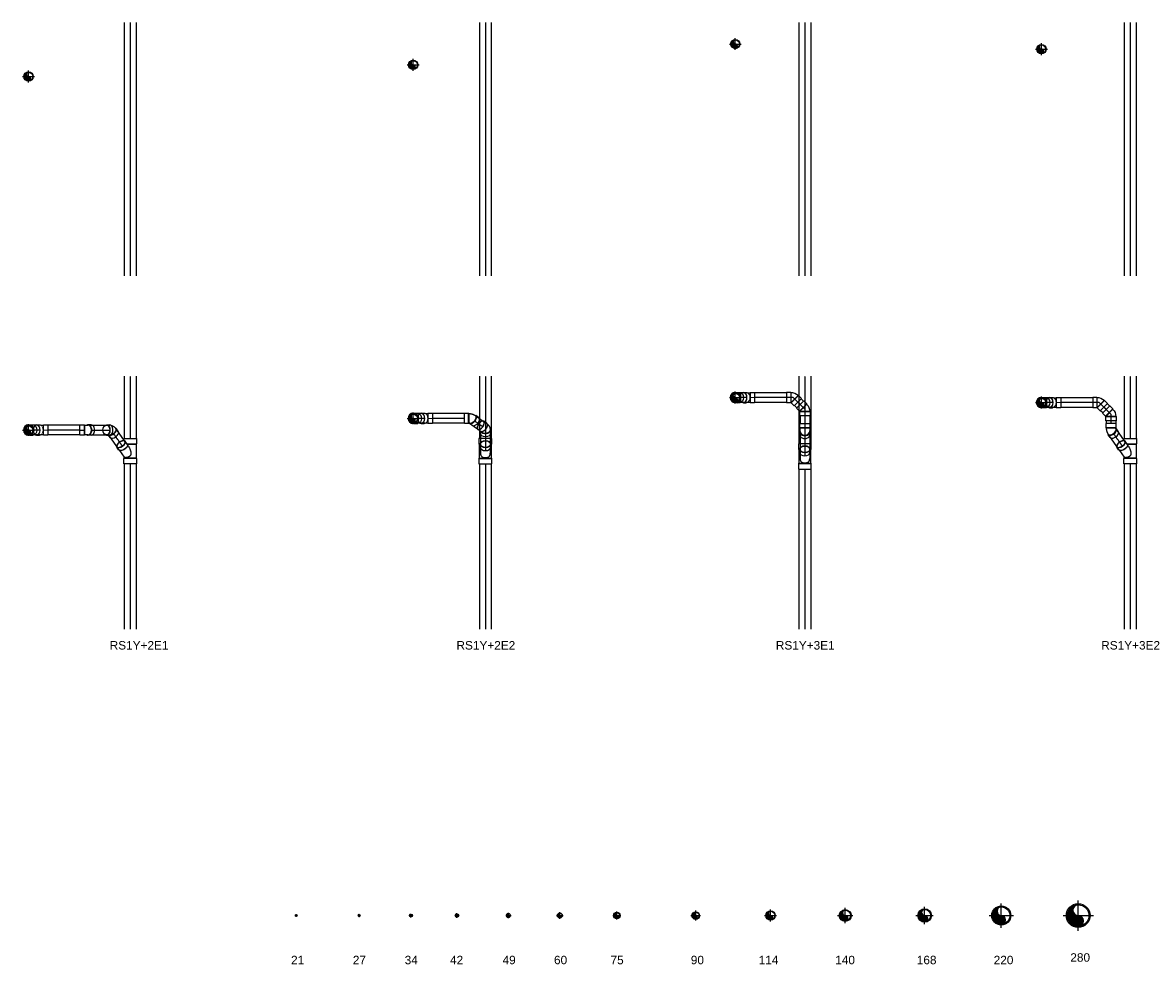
# Model space of a CAD drawing. Header units: millimetres. Extents: x -11507 to 13949, y -17121 to 9143.
# Tile 2 of 4: x 554 to 13920, y -17121 to -5986. Entities that reach past the tile are written whole.
import ezdxf

# ---------------------------------------------------------------- set-up
doc = ezdxf.new("R2010")
doc.units = ezdxf.units.MM
doc.linetypes.add('CENTER2', pattern=[1.125, 0.75, -0.125, 0.125, -0.125])
doc.layers.add('Layer1', color=6, linetype='Continuous')
doc.styles.get("Standard").update_dxf_attribs({"font": 'arial.ttf'})

# ---------------------------------------------------------------- blocks, each defined once
blk = doc.blocks.new('D21')
h = blk.add_hatch()
h.set_pattern_fill('ANSI31', color=256, scale=0.3)
edge = h.paths.add_edge_path()
edge.add_arc((0, 4.65), 4.65, 90, 270)
edge.add_arc((0, -4.65), 4.65, 270, 450)
edge.add_arc((0, 0), 9.3, 90, 270)
for p, q in [((-13.44, 0), (13.44, 0)), ((0, -13.44), (0, 13.44))]:
    blk.add_line(p, q)
for radius in [10.5, 9.3]:
    blk.add_circle((0, 0), radius)
for centre, start, end in [((0, 4.65), 90, 270), ((0, -4.65), 270, 90)]:
    blk.add_arc(centre, 4.65, start, end)
blk = doc.blocks.new('D27')
h = blk.add_hatch()
h.set_pattern_fill('ANSI31', color=256, scale=0.3)
edge = h.paths.add_edge_path()
edge.add_arc((0, 6.1), 6.1, 90, 270)
edge.add_arc((0, -6.1), 6.1, 270, 450)
edge.add_arc((0, 0), 12.2, 90, 270)
for p, q in [((-17.28, 0), (17.28, 0)), ((0, -17.28), (0, 17.28))]:
    blk.add_line(p, q)
for radius in [13.5, 12.2]:
    blk.add_circle((0, 0), radius)
for centre, start, end in [((0, 6.1), 90, 270), ((0, -6.1), 270, 90)]:
    blk.add_arc(centre, 6.1, start, end)
blk = doc.blocks.new('D34')
h = blk.add_hatch()
h.set_pattern_fill('ANSI31', color=256, scale=0.34)
edge = h.paths.add_edge_path()
edge.add_arc((0, 7.65), 7.65, 90, 270)
edge.add_arc((0, -7.65), 7.65, 270, 450)
edge.add_arc((0, 0), 15.3, 90, 270)
for p, q in [((-21.76, 0), (21.76, 0)), ((0, -21.76), (0, 21.76))]:
    blk.add_line(p, q)
for radius in [17, 15.3]:
    blk.add_circle((0, 0), radius)
for centre, start, end in [((0, 7.65), 90, 270), ((0, -7.65), 270, 90)]:
    blk.add_arc(centre, 7.65, start, end)
blk = doc.blocks.new('D42')
h = blk.add_hatch()
h.set_pattern_fill('ANSI31', color=256, scale=0.42)
edge = h.paths.add_edge_path()
edge.add_arc((0, 9.5), 9.5, 90, 270)
edge.add_arc((0, -9.5), 9.5, 270, 450)
edge.add_arc((0, 0), 19, 90, 270)
for p, q in [((-26.88, 0), (26.88, 0)), ((0, -26.88), (0, 26.88))]:
    blk.add_line(p, q)
for radius in [21, 19]:
    blk.add_circle((0, 0), radius)
for centre, start, end in [((0, 9.5), 90, 270), ((0, -9.5), 270, 90)]:
    blk.add_arc(centre, 9.5, start, end)
blk = doc.blocks.new('D49')
h = blk.add_hatch()
h.set_pattern_fill('ANSI31', color=256, scale=0.48)
edge = h.paths.add_edge_path()
edge.add_arc((0, 10.85), 10.85, 90, 270)
edge.add_arc((0, -10.85), 10.85, 270, 450)
edge.add_arc((0, 0), 21.7, 90, 270)
for p, q in [((-30.72, 0), (30.72, 0)), ((0, -30.72), (0, 30.72))]:
    blk.add_line(p, q)
for radius in [24, 21.7]:
    blk.add_circle((0, 0), radius)
for centre, start, end in [((0, 10.85), 90, 270), ((0, -10.85), 270, 90)]:
    blk.add_arc(centre, 10.85, start, end)
blk = doc.blocks.new('D60')
h = blk.add_hatch()
h.set_pattern_fill('ANSI31', color=256, scale=0.6)
edge = h.paths.add_edge_path()
edge.add_arc((0, 13.55), 13.55, 90, 270)
edge.add_arc((0, -13.55), 13.55, 270, 450)
edge.add_arc((0, 0), 27.1, 90, 270)
for p, q in [((-38.4, 0), (38.4, 0)), ((0, -38.4), (0, 38.4))]:
    blk.add_line(p, q)
for radius in [30, 27.1]:
    blk.add_circle((0, 0), radius)
for centre, start, end in [((0, 13.55), 90, 270), ((0, -13.55), 270, 90)]:
    blk.add_arc(centre, 13.55, start, end)
blk = doc.blocks.new('D75')
h = blk.add_hatch()
h.set_pattern_fill('ANSI31', color=256, scale=0.75)
edge = h.paths.add_edge_path()
edge.add_arc((0, 16.95), 16.95, 90, 270)
edge.add_arc((0, -16.95), 16.95, 270, 450)
edge.add_arc((0, 0), 33.9, 90, 270)
for p, q in [((-48, 0), (48, 0)), ((0, -48), (0, 48))]:
    blk.add_line(p, q)
for radius in [37.5, 33.9]:
    blk.add_circle((0, 0), radius)
for centre, start, end in [((0, 16.95), 90, 270), ((0, -16.95), 270, 90)]:
    blk.add_arc(centre, 16.95, start, end)
blk = doc.blocks.new('D90')
h = blk.add_hatch()
h.set_pattern_fill('ANSI31', color=256, scale=0.9)
edge = h.paths.add_edge_path()
edge.add_arc((0, 20.35), 20.35, 90, 270)
edge.add_arc((0, -20.35), 20.35, 270, 450)
edge.add_arc((0, 0), 40.7, 90, 270)
for p, q in [((-57.6, 0), (57.6, 0)), ((0, -57.6), (0, 57.6))]:
    blk.add_line(p, q)
for radius in [45, 40.7]:
    blk.add_circle((0, 0), radius)
for centre, start, end in [((0, 20.35), 90, 270), ((0, -20.35), 270, 90)]:
    blk.add_arc(centre, 20.35, start, end)
blk = doc.blocks.new('D114')
h = blk.add_hatch()
h.set_pattern_fill('ANSI31', color=256, scale=1.1)
edge = h.paths.add_edge_path()
edge.add_arc((0, 24.85), 24.85, 90, 270)
edge.add_arc((0, -24.85), 24.85, 270, 450)
edge.add_arc((0, 0), 49.7, 90, 270)
for p, q in [((-70.4, 0), (70.4, 0)), ((0, -70.4), (0, 70.4))]:
    blk.add_line(p, q)
for radius in [55, 49.7]:
    blk.add_circle((0, 0), radius)
for centre, start, end in [((0, 24.85), 90, 270), ((0, -24.85), 270, 90)]:
    blk.add_arc(centre, 24.85, start, end)
blk = doc.blocks.new('D140')
h = blk.add_hatch()
h.set_pattern_fill('ANSI31', color=256, scale=1.4)
edge = h.paths.add_edge_path()
edge.add_arc((0, 31.65), 31.65, 90, 270)
edge.add_arc((0, -31.65), 31.65, 270, 450)
edge.add_arc((0, 0), 63.3, 90, 270)
for p, q in [((-89.6, 0), (89.6, 0)), ((0, -89.6), (0, 89.6))]:
    blk.add_line(p, q)
for radius in [70, 63.3]:
    blk.add_circle((0, 0), radius)
for centre, start, end in [((0, 31.65), 90, 270), ((0, -31.65), 270, 90)]:
    blk.add_arc(centre, 31.65, start, end)
blk = doc.blocks.new('168')
h = blk.add_hatch()
h.set_pattern_fill('ANSI31', color=256, scale=1.6)
edge = h.paths.add_edge_path()
edge.add_arc((0, 36.15), 36.15, 90, 270)
edge.add_arc((0, -36.15), 36.15, 270, 450)
edge.add_arc((0, 0), 72.3, 90, 270)
for p, q in [((-102.4, 0), (102.4, 0)), ((0, -102.4), (0, 102.4))]:
    blk.add_line(p, q)
for radius in [80, 72.3]:
    blk.add_circle((0, 0), radius)
for centre, start, end in [((0, 36.15), 90, 270), ((0, -36.15), 270, 90)]:
    blk.add_arc(centre, 36.15, start, end)
blk = doc.blocks.new('D220')
h = blk.add_hatch()
h.set_pattern_fill('ANSI31', color=256, scale=2.25)
edge = h.paths.add_edge_path()
edge.add_arc((0, 50.85), 50.85, 90, 270)
edge.add_arc((0, -50.85), 50.85, 270, 450)
edge.add_arc((0, 0), 101.7, 90, 270)
for p, q in [((0, -144), (0, 144)), ((-144, 0), (144, 0))]:
    blk.add_line(p, q)
for radius in [112.5, 101.7]:
    blk.add_circle((0, 0), radius)
for centre, start, end in [((0, 50.85), 90, 270), ((0, -50.85), 270, 90)]:
    blk.add_arc(centre, 50.85, start, end)
blk = doc.blocks.new('D280')
h = blk.add_hatch()
h.set_pattern_fill('ANSI31', color=256, scale=2.8)
edge = h.paths.add_edge_path()
edge.add_arc((0, 63.3), 63.3, 90, 270)
edge.add_arc((0, -63.3), 63.3, 270, 450)
edge.add_arc((0, 0), 126.6, 90, 270)
for p, q in [((0, -179.2), (0, 179.2)), ((-179.2, 0), (179.2, 0))]:
    blk.add_line(p, q)
for radius in [140, 126.6]:
    blk.add_circle((0, 0), radius)
for centre, start, end in [((0, 63.3), 90, 270), ((0, -63.3), 270, 90)]:
    blk.add_arc(centre, 63.3, start, end)
blk = doc.blocks.new('*U2')
at = {"color": 8}
for p, q in [((0, 0), (50, 0)), ((50, 60), (50, 0)), ((54, 57), (54, -57)), ((50, 0), (50, -61))]:
    blk.add_line(p, q, dxfattribs=at)
for p, q in [((133, 60), (98, 60)), ((133, -61), (98, -61))]:
    blk.add_line(p, q)
blk.add_lwpolyline([(95, -57), (83, -57), (54, -57), (50, -61), (0, -61), (0, 60), (50, 60), (54, 57), (83, 57), (95, 57)])
for centre, start_param, end_param in [((98, 0), 9.424778, 9.76659), ((133, 0), 0, 3.141593), ((98, 0), 5.941373, 6.283185)]:
    blk.add_ellipse(centre, major_axis=(0, -60.5), ratio=0.707107, start_param=start_param, end_param=end_param)
for centre, major_axis, start_param, end_param in [((95, 0), (0, 57), 3.141593, 6.283185), ((98, 0), (0, -60.5), 6.283185, 9.424778)]:
    blk.add_ellipse(centre, major_axis=major_axis, ratio=0.707107, start_param=start_param, end_param=end_param, dxfattribs=at)
blk = doc.blocks.new('*U4')
at = {"color": 8}
for p, q in [((-19, 76), (-19, -76)), ((-15, 72), (-15, -72)), ((148, -32), (148, 72)), ((151, -35), (151, 76)), ((139, -31), (128, -22))]:
    blk.add_line(p, q, dxfattribs=at)
for p, q in [((73, -124), (-4, -69)), ((72, -110), (72, -113)), ((80, -132), (115, -157)), ((126, -34), (129, -33)), ((149, -34), (185, -59))]:
    blk.add_line(p, q)
blk.add_lwpolyline([(193, -76), (216, -76), (216, 76), (151, 76), (148, 72), (-15, 72), (-19, 76), (-84, 76), (-84, -76), (-19, -76), (-15, -72), (0, -72)])
blk.add_ellipse((115, -83), major_axis=(-34.9, -49.4), ratio=0.5, start_param=3.141593, end_param=6.283185)
blk.add_ellipse((112, -81), major_axis=(-32.9, -46.5), ratio=0.5, start_param=3.757072, end_param=5.667706, dxfattribs=at)
at = {"color": 7}
blk.add_ellipse((150, -108), major_axis=(-34.9, -49.4), ratio=0.5, dxfattribs=at)
at = {"color": 8}
blk.add_open_spline([(128, -22), (126, -22), (125, -21), (121, -18), (118, -16), (112, -12), (108, -11), (102, -7), (98, -6), (91, -3), (88, -1), (80, 1), (77, 3), (70, 5), (66, 6), (59, 8), (55, 8), (50, 9), (48, 9), (44, 9), (42, 10), (39, 10), (37, 9), (33, 9), (31, 9), (27, 8), (25, 7), (21, 6), (19, 5), (16, 3), (14, 2), (11, -1), (9, -2), (7, -5), (5, -7), (3, -10), (2, -11), (0, -15), (-1, -16), (-3, -20), (-4, -21), (-5, -25), (-6, -26), (-7, -30), (-7, -31), (-8, -35), (-9, -37), (-9, -40), (-10, -41), (-10, -44), (-10, -46), (-11, -49), (-11, -50), (-11, -53), (-11, -54), (-10, -57), (-10, -58), (-10, -60), (-9, -61), (-9, -63), (-8, -64), (-7, -66), (-7, -66), (-6, -68), (-5, -68), (-4, -69), (-4, -69), (-4, -69)], degree=3, knots=[170.879661, 170.879661, 170.879661, 170.879661, 175.230051, 175.230051, 185.939904, 185.939904, 196.649757, 196.649757, 207.35961, 207.35961, 218.069463, 218.069463, 228.779316, 228.779316, 239.489169, 239.489169, 250.199022, 250.199022, 255.553948, 255.553948, 260.908875, 260.908875, 266.774579, 266.774579, 272.640284, 272.640284, 278.505988, 278.505988, 284.371693, 284.371693, 290.237397, 290.237397, 296.103101, 296.103101, 301.968806, 301.968806, 307.83451, 307.83451, 313.349686, 313.349686, 318.864862, 318.864862, 324.380038, 324.380038, 329.895214, 329.895214, 335.41039, 335.41039, 340.925565, 340.925565, 346.440741, 346.440741, 351.955917, 351.955917, 357.471093, 357.471093, 362.986269, 362.986269, 368.501445, 368.501445, 374.016621, 374.016621, 379.531797, 379.531797, 385.046973, 385.046973, 385.5407, 385.5407, 385.5407, 385.5407], dxfattribs=at)
blk.add_open_spline([(117, -155), (118, -155), (119, -156), (122, -157), (123, -157), (126, -157), (128, -157), (131, -156), (133, -156), (137, -154), (139, -153), (145, -150), (148, -148), (154, -143), (158, -140), (164, -133), (167, -130), (173, -122), (175, -118), (180, -110), (182, -106), (185, -98), (187, -94), (188, -87), (189, -83), (189, -77), (189, -75), (188, -70), (188, -68), (187, -66), (186, -64), (184, -62), (183, -62), (181, -60), (180, -60), (177, -59), (176, -59), (173, -59), (171, -59), (168, -60), (166, -61), (162, -62), (160, -63), (154, -66), (151, -69), (144, -74), (141, -77), (135, -84), (132, -87), (126, -95), (124, -99), (119, -107), (117, -111), (114, -119), (113, -123), (111, -131), (111, -135), (111, -140), (111, -143), (112, -147), (112, -148), (114, -151), (114, -152), (116, -154), (116, -154), (117, -155)], degree=3, knots=[0, 0, 0, 0, 0.159073, 0.159073, 0.318146, 0.318146, 0.477219, 0.477219, 0.636293, 0.636293, 0.795366, 0.795366, 1.035309, 1.035309, 1.275253, 1.275253, 1.515197, 1.515197, 1.75514, 1.75514, 1.995084, 1.995084, 2.235028, 2.235028, 2.474971, 2.474971, 2.668716, 2.668716, 2.862461, 2.862461, 3.019088, 3.019088, 3.175714, 3.175714, 3.33234, 3.33234, 3.488966, 3.488966, 3.645593, 3.645593, 3.802219, 3.802219, 3.958845, 3.958845, 4.200958, 4.200958, 4.443071, 4.443071, 4.685184, 4.685184, 4.927296, 4.927296, 5.169409, 5.169409, 5.411522, 5.411522, 5.653635, 5.653635, 5.842564, 5.842564, 6.031494, 6.031494, 6.187435, 6.187435, 6.283185, 6.283185, 6.283185, 6.283185])
blk = doc.blocks.new('*U6')
for p, q in [((-88, 20), (-63, -15)), ((10, 90), (31, 60)), ((55, 60), (31, 60)), ((55, -61), (20, -61))]:
    blk.add_line(p, q)
at = {"color": 8}
blk.add_line((31, 60), (20, 60), dxfattribs=at)
for centre, major_axis, ratio, start_param, end_param in [((-39, 55), (-49.4, -34.9), 0.5, 3.141593, 6.283185), ((-14, 20), (-49.4, -34.9), 0.5, 6.283185, 6.63726), ((20, 0), (0, 60.5), 0.707107, 2.747939, 3.141593)]:
    blk.add_ellipse(centre, major_axis=major_axis, ratio=ratio, start_param=start_param, end_param=end_param)
for centre, major_axis, ratio, start_param, end_param in [((-14, 20), (-49.4, -34.9), 0.5, 3.444038, 6.283185), ((-12, 17), (46.5, 32.9), 0.5, 0.90617, 3.141593), ((20, 0), (0, 60.5), 0.707107, 0, 2.747939)]:
    blk.add_ellipse(centre, major_axis=major_axis, ratio=ratio, start_param=start_param, end_param=end_param, dxfattribs=at)
for major_axis in [(0, 60.5), (0, 57)]:
    blk.add_ellipse((55, 0), major_axis=major_axis, ratio=0.707107)
blk.add_open_spline([(-54, -21), (-59, -16)], degree=1)
blk.add_open_spline([(3, -56), (-2, -55), (-19, -49), (-35, -40), (-48, -28), (-54, -21)], degree=1, knots=[6.3977306, 6.3977306, 6.4402649, 6.5973446, 6.7544242, 6.9115038, 6.9985882, 6.9985882])
blk = doc.blocks.new('*U7')
for p, q in [((-20, 88), (15, 63)), ((-90, -10), (-55, -35))]:
    blk.add_line(p, q)
at = {"color": 8}
for p, q in [((25, -57), (25, 57)), ((28, 60), (28, -61))]:
    blk.add_line(p, q, dxfattribs=at)
blk.add_lwpolyline([(25, 57), (28, 60), (78, 60), (78, -61), (28, -61), (25, -57)])
at = {"extrusion": (0, 0, -1)}
for centre, start_param, end_param in [((-55, 39), 0.61548, 3.141593), ((-55, 39), 0, 0.61548), ((-20, 14), 0.61548, 3.398214), ((-20, 14), 5.929414, 6.898665)]:
    blk.add_ellipse(centre, major_axis=(-34.9, -49.4), ratio=0.5, start_param=start_param, end_param=end_param, dxfattribs=at)
at = {"color": 8, "extrusion": (0, 0, -1)}
blk.add_ellipse((-17, 12), major_axis=(32.9, 46.5), ratio=0.5, start_param=3.141593, end_param=6.281546, dxfattribs=at)
blk.add_open_spline([(25, 57), (22, 57), (20, 57), (18, 58), (16, 58), (16, 59), (16, 59)], degree=1, knots=[1.5707963, 1.5707963, 1.7081646, 1.8457418, 1.9846438, 2.1279237, 2.2816148, 2.3073882, 2.3073882])
blk.add_open_spline([(25, -57), (9, -56), (-7, -54), (-22, -49), (-36, -43), (-50, -34)], degree=1)
blk = doc.blocks.new('*U10')
at = {"color": 8, "extrusion": (-1.83697e-16, -1, -1.83691e-16)}
for p, q in [((-19, -76), (-19, 76)), ((-15, -72), (-15, 72)), ((100, 57), (41, 57)), ((148, 72), (148, 60)), ((151, 76), (151, 60)), ((100, -57), (41, -57)), ((148, -61), (148, -72)), ((151, -60), (151, -76))]:
    blk.add_line(p, q, dxfattribs=at)
at = {"extrusion": (-1.83697e-16, -1, -1.83691e-16)}
for p, q in [((115, 60), (150, 60)), ((115, -61), (150, -61))]:
    blk.add_line(p, q, dxfattribs=at)
blk.add_polyline3d([(151, -76, 0), (148, -72, 0), (-15, -72, 0), (-19, -76, 0), (-84, -76, 0), (-84, 76, 0), (-19, 76, 0), (-15, 72, 0), (148, 72, 0), (151, 76, 0), (216, 76, 0), (216, -76, 0)], close=True)
at = {"extrusion": (-1.83691e-16, 1.83691e-16, -1)}
blk.add_ellipse((115, 0), major_axis=(0, 60.5), ratio=0.707107, start_param=3.141593, end_param=6.283185, dxfattribs=at)
at = {"color": 7, "extrusion": (-1.83691e-16, 1.83691e-16, -1)}
blk.add_ellipse((150, 0), major_axis=(0, 60.5), ratio=0.707107, dxfattribs=at)
at = {"color": 8}
blk.add_open_spline([(41, -57), (39, -57), (37, -57), (33, -57), (31, -57), (27, -56), (25, -56), (21, -55), (19, -54), (16, -53), (14, -52), (11, -50), (9, -49), (7, -47), (5, -46), (3, -44), (2, -42), (0, -40), (-1, -38), (-3, -36), (-4, -34), (-5, -31), (-6, -29), (-7, -26), (-7, -24), (-8, -21), (-9, -19), (-9, -15), (-10, -13), (-10, -9), (-10, -7), (-11, -4), (-11, -2), (-11, 2), (-11, 4), (-10, 7), (-10, 9), (-10, 13), (-9, 15), (-9, 19), (-8, 21), (-7, 24), (-7, 26), (-6, 29), (-5, 31), (-4, 34), (-3, 36), (-1, 38), (0, 40), (2, 42), (3, 44), (5, 46), (7, 47), (9, 49), (11, 50), (14, 52), (16, 53), (19, 54), (21, 55), (25, 56), (27, 56), (31, 57), (33, 57), (37, 57), (39, 57), (41, 57)], degree=3, knots=[260.908875, 260.908875, 260.908875, 260.908875, 266.774579, 266.774579, 272.640284, 272.640284, 278.505988, 278.505988, 284.371693, 284.371693, 290.237397, 290.237397, 296.103101, 296.103101, 301.968806, 301.968806, 307.83451, 307.83451, 313.349686, 313.349686, 318.864862, 318.864862, 324.380038, 324.380038, 329.895214, 329.895214, 335.41039, 335.41039, 340.925565, 340.925565, 346.440741, 346.440741, 351.955917, 351.955917, 357.471093, 357.471093, 362.986269, 362.986269, 368.501445, 368.501445, 374.016621, 374.016621, 379.531797, 379.531797, 385.046973, 385.046973, 390.562149, 390.562149, 396.077324, 396.077324, 401.943029, 401.943029, 407.808733, 407.808733, 413.674438, 413.674438, 419.540142, 419.540142, 425.405846, 425.405846, 431.271551, 431.271551, 437.137255, 437.137255, 443.00296, 443.00296, 443.00296, 443.00296], dxfattribs=at)
blk.add_open_spline([(150, 57), (152, 57), (154, 57), (159, 55), (162, 54), (168, 51), (170, 49), (175, 44), (177, 41), (181, 34), (183, 31), (186, 23), (187, 19), (189, 11), (189, 6), (189, -2), (189, -7), (188, -15), (187, -20), (184, -28), (183, -31), (179, -38), (177, -41), (172, -47), (170, -49), (165, -53), (162, -54), (156, -56), (153, -57), (148, -57), (145, -57), (139, -55), (136, -54), (131, -50), (129, -48), (124, -43), (122, -40), (118, -33), (116, -29), (113, -22), (112, -17), (111, -9), (111, -4), (111, 4), (111, 9), (112, 17), (113, 21), (116, 29), (118, 33), (122, 40), (124, 43), (128, 48), (131, 50), (136, 54), (139, 55), (145, 57), (147, 57), (150, 57)], degree=3, knots=[0, 0, 0, 0, 0.178329, 0.178329, 0.404942, 0.404942, 0.631555, 0.631555, 0.858167, 0.858167, 1.08478, 1.08478, 1.311392, 1.311392, 1.538005, 1.538005, 1.764618, 1.764618, 1.99123, 1.99123, 2.217843, 2.217843, 2.444455, 2.444455, 2.671068, 2.671068, 2.89768, 2.89768, 3.124293, 3.124293, 3.350906, 3.350906, 3.577518, 3.577518, 3.804131, 3.804131, 4.030743, 4.030743, 4.257356, 4.257356, 4.483969, 4.483969, 4.710581, 4.710581, 4.937194, 4.937194, 5.163806, 5.163806, 5.390419, 5.390419, 5.617032, 5.617032, 5.843644, 5.843644, 6.070257, 6.070257, 6.283185, 6.283185, 6.283185, 6.283185])
blk = doc.blocks.new('*U9')
for p, q in [((-80, -15), (-105, 20)), ((19, 55), (-6, 90)), ((15, 61), (39, 61)), ((4, -60), (39, -60))]:
    blk.add_line(p, q)
at = {"color": 8}
for p, q in [((19, 31), (20, 34)), ((-57, -23), (-60, -23))]:
    blk.add_line(p, q, dxfattribs=at)
for major_axis in [(-49.4, -34.9), (-46.5, -32.9)]:
    blk.add_ellipse((-55, 55), major_axis=major_axis, ratio=0.5)
for centre, major_axis, ratio, start_param, end_param in [((-30, 20), (-49.4, -34.9), 0.5, 0.61548, 3.141593), ((39, 0), (0, 60.5), 0.707107, 3.141593, 6.283185), ((-30, 20), (-49.4, -34.9), 0.5, 0, 0.61548), ((4, 0), (0, 60.5), 0.707107, 2.747939, 3.141593)]:
    blk.add_ellipse(centre, major_axis=major_axis, ratio=ratio, start_param=start_param, end_param=end_param)
for centre, major_axis, ratio, start_param, end_param in [((-28, 17), (46.5, 32.9), 0.5, 3.757072, 5.667706), ((1, 0), (0, 57), 0.707107, 3.141593, 5.74709), ((4, 0), (0, 60.5), 0.707107, 3.141593, 5.954541)]:
    blk.add_ellipse(centre, major_axis=major_axis, ratio=ratio, start_param=start_param, end_param=end_param, dxfattribs=at)
blk.add_open_spline([(-70, -22), (-64, -28), (-51, -40), (-36, -49), (-18, -55), (1, -57)], degree=1, knots=[2.4268259, 2.4268259, 2.5132741, 2.6703538, 2.8274334, 2.984513, 3.1415927, 3.1415927])
blk = doc.blocks.new('*U11')
at = {"color": 8}
for p, q in [((23, 63), (-63, -23)), ((23, 58), (-58, -23)), ((-55, 55), (0, 0)), ((0, 0), (78, 0)), ((25, 57), (25, -57)), ((28, -61), (28, 60))]:
    blk.add_line(p, q, dxfattribs=at)
for points in [[(-58, -23), (-63, -23), (-98, 12), (-12, 98), (23, 63), (23, 58)], [(25, -57), (28, -61), (78, -61), (78, 60), (28, 60), (25, 57)]]:
    blk.add_lwpolyline(points)
for radius in [2.15, 116]:
    blk.add_arc((25, 59), radius, 225, 270)
blk = doc.blocks.new('*U49')
for p, q in [((-20, 61), (-55, 61)), ((-20, -60), (-55, -60))]:
    blk.add_line(p, q)
for radius in [60.5, 57]:
    blk.add_circle((0, 0), radius)
for centre, start_param, end_param in [((-55, 0), 3.141593, 6.283185), ((-20, 0), 2.948696, 3.141593)]:
    blk.add_ellipse(centre, major_axis=(0, -60.5), ratio=0.707107, start_param=start_param, end_param=end_param)
at = {"color": 8}
blk.add_ellipse((-20, 0), major_axis=(0, -60.5), ratio=0.707107, start_param=3.141593, end_param=6.283185, dxfattribs=at)
at = {"extrusion": (0, 0, -1)}
blk.add_ellipse((-20, 0), major_axis=(0, 60.5), ratio=0.707107, start_param=2.948696, end_param=3.141593, dxfattribs=at)
blk = doc.blocks.new('*U50')
at = {"color": 8, "lineweight": 0}
for p, q in [((50, 0), (0, 0)), ((50, 60), (50, 0)), ((53, 0), (53, 57)), ((50, 0), (50, -61)), ((53, -57), (53, 0))]:
    blk.add_line(p, q, dxfattribs=at)
for p, q in [((133, 60), (98, 60)), ((133, -61), (98, -61))]:
    blk.add_line(p, q)
blk.add_lwpolyline([(83, 57), (53, 57), (50, 60), (0, 60), (0, 0), (0, -61), (50, -61), (53, -57), (83, -57)])
blk.add_ellipse((98, 0), major_axis=(0, -60.5), ratio=0.707107, start_param=3.483405, end_param=5.941373, dxfattribs=at)
for start_param, end_param in [(3.141593, 3.483405), (5.941373, 6.283185)]:
    blk.add_ellipse((98, 0), major_axis=(0, -60.5), ratio=0.707107, start_param=start_param, end_param=end_param)
blk.add_ellipse((133, 0), major_axis=(0, -60.5), ratio=0.707107)
at = {"lineweight": 0}
blk.add_ellipse((133, 0), major_axis=(0, -57), ratio=0.707107, dxfattribs=at)

msp = doc.modelspace()

# ---------------------------------------------------------------- linework, layer by layer
for p, q in [((1755, -5986), (1755, -8978)), ((1895, -5986), (1895, -8978)), ((5954, -5986), (5954, -8978)), ((6094, -5986), (6094, -8978)), ((9730, -5986), (9730, -8978)), ((9870, -5986), (9870, -8978)), ((13575, -5986), (13575, -8978)), ((13715, -5986), (13715, -8978)), ((1755, -10165), (1755, -10904)), ((1895, -10165), (1895, -10904)), ((5954, -10165), (5954, -10904)), ((6094, -10165), (6094, -10904)), ((9730, -10165), (9730, -10965)), ((9870, -10165), (9870, -10965)), ((13575, -10165), (13575, -10904)), ((13715, -10165), (13715, -10904)), ((9115, -10362), (9027, -10362)), ((9584, -10362), (9206, -10362)), ((12734, -10421), (12646, -10421)), ((13202, -10421), (12824, -10421)), ((9115, -10476), (9027, -10476)), ((9584, -10476), (9206, -10476)), ((12734, -10535), (12646, -10535)), ((13202, -10535), (12824, -10535)), ((5308, -10608), (5220, -10608)), ((5776, -10608), (5398, -10608)), ((762, -10746), (674, -10746)), ((1231, -10746), (852, -10746)), ((5308, -10722), (5220, -10722)), ((5776, -10722), (5398, -10722)), ((762, -10860), (674, -10860)), ((1231, -10860), (852, -10860)), ((1755, -11202), (1755, -13157)), ((1895, -11202), (1895, -13157)), ((5954, -11202), (5954, -13157)), ((6094, -11202), (6094, -13157)), ((13575, -11202), (13575, -13157)), ((13715, -11202), (13715, -13157)), ((9730, -11265), (9730, -13157)), ((9870, -11265), (9870, -13157))]:
    msp.add_line(p, q)
at = {"color": 9, "linetype": 'CENTER2'}
for p, q in [((1825, -5986), (1825, -8978)), ((6024, -5986), (6024, -8978)), ((9800, -5986), (9800, -8978)), ((13645, -5986), (13645, -8978)), ((1825, -10165), (1825, -10904)), ((6024, -10165), (6024, -10904)), ((9800, -10165), (9800, -10965)), ((13645, -10165), (13645, -10904)), ((9115, -10419), (9027, -10419)), ((9584, -10419), (9206, -10419)), ((12734, -10478), (12646, -10478)), ((13202, -10478), (12824, -10478)), ((5308, -10665), (5220, -10665)), ((5776, -10665), (5398, -10665)), ((762, -10803), (674, -10803)), ((1231, -10803), (852, -10803)), ((1825, -11202), (1825, -13157)), ((6024, -11202), (6024, -13157)), ((13645, -11202), (13645, -13157)), ((9800, -11265), (9800, -13157))]:
    msp.add_line(p, q, dxfattribs=at)
at = {"layer": 'Layer1'}
for p, q in [((9704, -10542), (9677, -10514)), ((9785, -10461), (9757, -10434)), ((13403, -10521), (13376, -10493)), ((5928, -10647), (6025, -10717)), ((9743, -10635), (9743, -10727)), ((9857, -10635), (9857, -10727)), ((13323, -10601), (13295, -10574)), ((1364, -10746), (1584, -10746)), ((1779, -10958), (1677, -10814)), ((5862, -10741), (5960, -10810)), ((13361, -10694), (13361, -10725)), ((13475, -10694), (13475, -10725)), ((13599, -10958), (13497, -10814)), ((1364, -10860), (1584, -10860)), ((1686, -11024), (1584, -10880)), ((5967, -10843), (5967, -11048)), ((6081, -10843), (6081, -11048)), ((9743, -10863), (9743, -11109)), ((9857, -10863), (9857, -11109)), ((13506, -11024), (13404, -10880))]:
    msp.add_line(p, q, dxfattribs=at)
at = {"layer": 'Layer1', "color": 9, "linetype": 'CENTER2'}
for p, q in [((9745, -10501), (9717, -10474)), ((13363, -10561), (13336, -10534)), ((9800, -10635), (9800, -10727)), ((1364, -10803), (1584, -10803)), ((5895, -10694), (5993, -10763)), ((13418, -10694), (13418, -10725)), ((1732, -10991), (1631, -10847)), ((6024, -10843), (6024, -11048)), ((9800, -10863), (9800, -11109)), ((13552, -10991), (13451, -10847))]:
    msp.add_line(p, q, dxfattribs=at)

# ---------------------------------------------------------------- block references
for name, p in [('D114', (8978, -6239)), ('D114', (12596, -6299)), ('D114', (5170, -6486)), ('D114', (624, -6624)), ('D114', (8978, -10419)), ('D114', (12596, -10478)), ('D114', (5170, -10665)), ('D114', (624, -10803)), ('*U2', (1231, -10803)), ('D220', (12122, -16543)), ('D280', (13031, -16543)), ('D21', (3788, -16543)), ('D27', (4532, -16543)), ('D34', (5144, -16543)), ('D42', (5688, -16543)), ('D49', (6296, -16543)), ('D60', (6904, -16543)), ('D75', (7578, -16543)), ('D90', (8510, -16543)), ('D114', (9395, -16543)), ('D140', (10277, -16543)), ('168', (11216, -16543))]:
    msp.add_blockref(name, p)
at = {"yscale": -1}
for name, p, rotation in [('*U49', (8978, -10419), 179.9999999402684), ('*U50', (9206, -10419), 179.9999999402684), ('*U49', (12596, -10478), 179.9999999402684), ('*U50', (12824, -10478), 179.9999999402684), ('*U49', (5170, -10665), 179.9999999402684), ('*U50', (5398, -10665), 179.9999999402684), ('*U49', (624, -10803), 179.9999999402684), ('*U50', (852, -10803), 179.9999999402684), ('*U4', (1825, -11119), 90), ('*U10', (6024, -11119), 90), ('*U4', (13645, -11119), 90), ('*U10', (9800, -11181), 90)]:
    msp.add_blockref(name, p, dxfattribs=dict(at, rotation=rotation))
for name, p, rotation in [('*U11', (9662, -10419), 180), ('*U11', (13280, -10478), 180), ('*U7', (5854, -10665), 180), ('*U6', (1599, -10803), 180), ('*U2', (9800, -10727), 270)]:
    msp.add_blockref(name, p, dxfattribs=dict(rotation=rotation))
at = {"xscale": -1}
for name, p, rotation in [('*U11', (9800, -10557), 90), ('*U11', (13418, -10616), 90), ('*U9', (6024, -10802), 89.99999999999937), ('*U7', (13419, -10803), 270.3922905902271)]:
    msp.add_blockref(name, p, dxfattribs=dict(at, rotation=rotation))

# ---------------------------------------------------------------- texts
at = {"char_height": 100, "attachment_point": 1}
for s, width, heights, insert in [('RS1Y+2E1', 783.6, [0], (1583, -13298)), ('RS1Y+2E2', 783.6, [0], (5682, -13298)), ('RS1Y+3E1', 783.6, [0], (9457, -13298)), ('RS1Y+3E2', 783.6, [0], (13303, -13298)), ('21', 13.39, [136], (3727, -17019)), ('27', 13.39, [136], (4457, -17019)), ('34', 13.39, [136], (5070, -17019)), ('42', 13.39, [136], (5606, -17019)), ('49', 13.39, [136], (6227, -17019)), ('60', 13.39, [136], (6835, -17019)), ('75', 13.39, [136], (7503, -17019)), ('90', 13.39, [136], (8452, -17019)), ('114', 100, [136], (9254, -17019)), ('140', 100, [136], (10159, -17019)), ('168', 100, [136], (11123, -17019)), ('220', 100, [136], (12032, -17019)), ('280', 100, [136], (12938, -16989))]:
    msp.add_mtext_dynamic_manual_height_columns(s, width=width, gutter_width=12.5, heights=heights, dxfattribs=dict(at, insert=insert))

doc.saveas('drawing.dxf')
